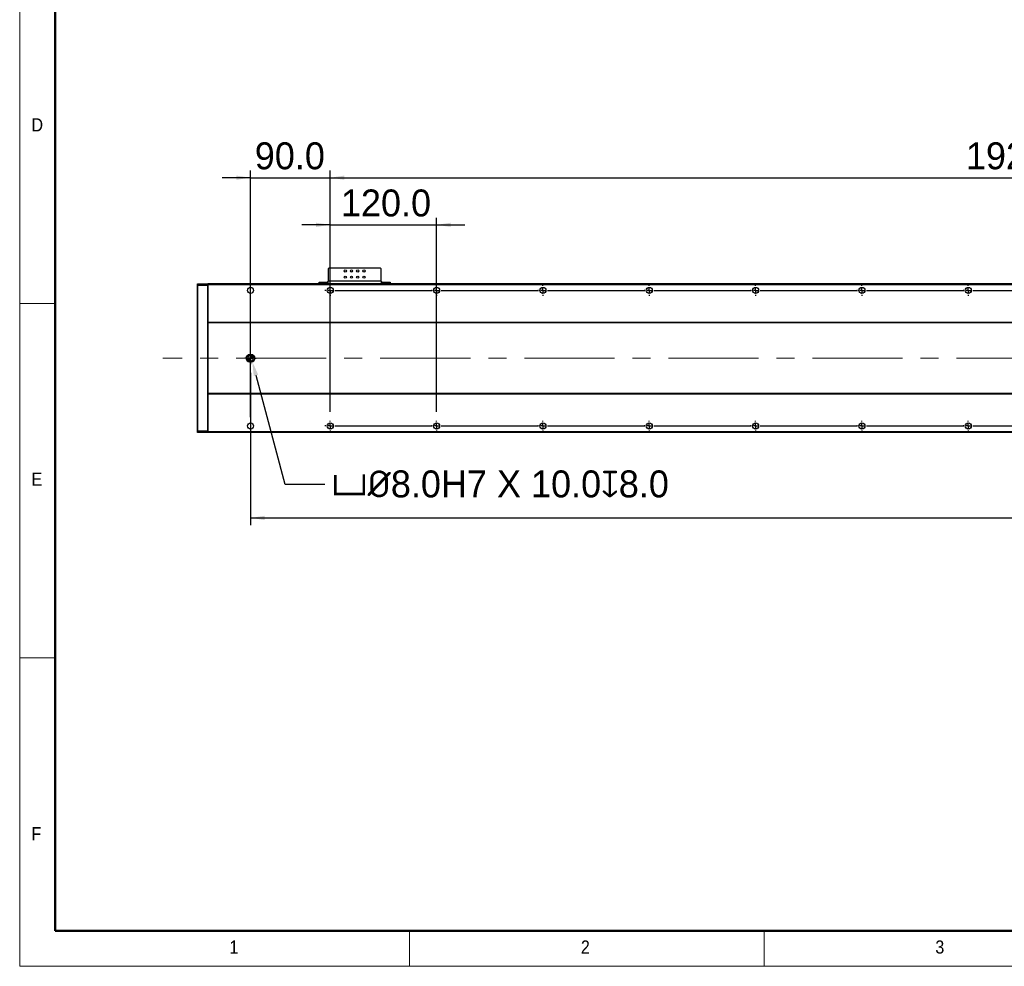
# Model space of a CAD drawing. Header units: millimetres. Extents: x 40 to 3320, y 40 to 2336.
# Tile 1 of 8: x 40 to 1151, y 40 to 1108. Entities that reach past the tile are written whole.
import ezdxf

# ---------------------------------------------------------------- set-up
doc = ezdxf.new("R2010")
doc.units = ezdxf.units.MM
doc.header["$LTSCALE"] = 8
doc.header["$PDSIZE"] = -1
doc.linetypes.add('CENTERX2', pattern=[20.32, 12.7, -2.54, 2.54, -2.54])
doc.layers.add('DIMNS', color=7, linetype='Continuous')
doc.styles.add('SLDTEXTSTYLE0', font='Gothic.ttf', dxfattribs={"width": 0.913})
doc.styles.add('SLDTEXTSTYLE7', font='txt')
doc.dimstyles.new('SLDDIMSTYLE0', dxfattribs={"dimtxt": 30.4, "dimasz": 16, "dimexe": 0, "dimexo": 0.0625, "dimgap": 7.6, "dimtad": 2, "dimdec": 1, "dimrnd": 1e-09, "dimzin": 4, "dimdsep": 46, "dimtxsty": 'SLDTEXTSTYLE7', "dimsah": 1, "dimcen": 0.09, "dimadec": 0, "dimazin": 1, "dimtfac": 1, "dimtdec": 1, "dimtmove": 0, "dimatfit": 0, "dimfxl": 0, "dimfrac": 2, "dimtolj": 1, "dimtzin": 12, "dimarcsym": 0})
doc.dimstyles.new('SLDDIMSTYLE3', dxfattribs={"dimtxt": 30.4, "dimasz": 16, "dimexe": 0, "dimexo": 0.0625, "dimgap": 7.6, "dimtad": 2, "dimdec": 1, "dimrnd": 1e-09, "dimzin": 4, "dimdsep": 46, "dimtxsty": 'SLDTEXTSTYLE7', "dimsah": 1, "dimcen": 0.09, "dimadec": 0, "dimazin": 1, "dimtfac": 1, "dimtdec": 1, "dimtofl": 0, "dimtmove": 0, "dimatfit": 3, "dimfxl": 0, "dimfrac": 2, "dimtolj": 1, "dimtzin": 12, "dimarcsym": 0})
doc.dimstyles.new('SLDDIMSTYLE7', dxfattribs={"dimtxt": 30.4, "dimasz": 16, "dimexe": 0, "dimexo": 0.0625, "dimgap": 7.6, "dimtad": 0, "dimtih": 1, "dimtoh": 1, "dimdec": 1, "dimrnd": 1e-09, "dimzin": 4, "dimdsep": 46, "dimtxsty": 'SLDTEXTSTYLE7', "dimsah": 1, "dimcen": 0, "dimadec": 0, "dimazin": 1, "dimtfac": 1, "dimtdec": 1, "dimtofl": 0, "dimtmove": 0, "dimatfit": 3, "dimfxl": 0, "dimfrac": 2, "dimtolj": 1, "dimtzin": 12, "dimarcsym": 0})

# ---------------------------------------------------------------- blocks, each defined once
blk = doc.blocks.new('_D_19')
at = {"layer": 'DIMNS'}
for p, q in [((390.5, 666), (390.5, 938.1)), ((2310.5, 666), (2310.5, 938.1)), ((390.5, 930.1), (2310.5, 930.1))]:
    blk.add_line(p, q, dxfattribs=at)
for points in [[(390.5, 930.1), (406.5, 927.7), (406.5, 932.5)], [(2310.5, 930.1), (2294.5, 932.5), (2294.5, 927.7)]]:
    blk.add_solid(points, dxfattribs=at)
at = {"layer": 'DIMNS', "char_height": 30.4, "attachment_point": 1, "style": 'SLDTEXTSTYLE7'}
for s, insert in [('1920.0', (1107.8, 970)), ('=16×120.0(PITCH)', (1226.6, 970))]:
    blk.add_mtext(s, dxfattribs=dict(at, insert=insert))
blk = doc.blocks.new('_D_21')
at = {"layer": 'DIMNS'}
for p, q in [((2400.5, 716.2), (2400.5, 538.1)), ((300.5, 709.7), (300.5, 538.1)), ((300.5, 546.1), (2400.5, 546.1))]:
    blk.add_line(p, q, dxfattribs=at)
for points in [[(300.5, 546.1), (316.5, 543.7), (316.5, 548.5)], [(2400.5, 546.1), (2384.5, 548.5), (2384.5, 543.7)]]:
    blk.add_solid(points, dxfattribs=at)
at = {"layer": 'DIMNS', "insert": (1273.1, 585.9), "char_height": 30.4, "attachment_point": 1, "style": 'SLDTEXTSTYLE7'}
blk.add_mtext('2100.0', dxfattribs=at)
blk = doc.blocks.new('_D_23')
at = {"layer": 'DIMNS'}
for p, q in [((300.5, 660), (300.5, 938.1)), ((390.5, 666), (390.5, 938.1)), ((300.5, 930.1), (268.5, 930.1)), ((300.5, 930.1), (390.5, 930.1)), ((390.5, 930.1), (422.5, 930.1))]:
    blk.add_line(p, q, dxfattribs=at)
for points in [[(300.5, 930.1), (284.5, 932.5), (284.5, 927.7)], [(390.5, 930.1), (406.5, 927.7), (406.5, 932.5)]]:
    blk.add_solid(points, dxfattribs=at)
at = {"layer": 'DIMNS', "insert": (305.3, 970), "char_height": 30.4, "attachment_point": 1, "style": 'SLDTEXTSTYLE7'}
blk.add_mtext('90.0', dxfattribs=at)
blk = doc.blocks.new('_D_26')
at = {"layer": 'DIMNS'}
for p, q in [((390.5, 666), (390.5, 884.9)), ((510.5, 666), (510.5, 884.9)), ((390.5, 876.9), (358.5, 876.9)), ((390.5, 876.9), (510.5, 876.9)), ((510.5, 876.9), (542.5, 876.9))]:
    blk.add_line(p, q, dxfattribs=at)
for points in [[(390.5, 876.9), (374.5, 879.3), (374.5, 874.5)], [(510.5, 876.9), (526.5, 874.5), (526.5, 879.3)]]:
    blk.add_solid(points, dxfattribs=at)
at = {"layer": 'DIMNS', "insert": (402.5, 916.8), "char_height": 30.4, "attachment_point": 1, "style": 'SLDTEXTSTYLE7'}
blk.add_mtext('120.0', dxfattribs=at)
blk = doc.blocks.new('_D_27')
at = {"layer": 'Defpoints', "color": 0}
for p in [(301.5, 726.4), (302.5, 722.5)]:
    blk.add_point(p, dxfattribs=at)
at = {"layer": 'DIMNS', "color": 0, "lineweight": -2}
for p, q in [((339.7, 583.9), (306.7, 707)), ((384.4, 583.9), (339.7, 583.9))]:
    blk.add_line(p, q, dxfattribs=at)
at = {"layer": 'DIMNS', "color": 0}
blk.add_solid([(309.2, 707.7), (304.1, 706.3), (302.5, 722.5)], dxfattribs=at)
at = {"layer": 'DIMNS', "color": 0, "insert": (392, 599.7), "char_height": 30.4, "attachment_point": 1, "style": 'SLDTEXTSTYLE7'}
blk.add_mtext('\\A1;{\\fGDT|b0|i0|c134|p2;v\\fISOCPEUR|b0|i0|c134|p34;%%C}8.0H7 X 10.0{\\fGDT|b0|i0|c134|p2;x}8.0', dxfattribs=at)
blk = doc.blocks.new('SW_CENTERMARKSYMBOL_0')
at = {"layer": 'DIMNS', "color": 0}
for p, q in [((-5.08, 0), (-6.54, 0)), ((0, 0), (-2.54, 0)), ((0, 5.08), (0, 6.54)), ((0, 0), (0, 2.54)), ((0, 0), (0, -2.54)), ((0, 0), (2.54, 0)), ((5.08, 0), (6.54, 0)), ((0, -5.08), (0, -6.54))]:
    blk.add_line(p, q, dxfattribs=at)
blk = doc.blocks.new('SW_CENTERMARKSYMBOL_1')
at = {"layer": 'DIMNS', "color": 0}
for p, q in [((-5.08, 0), (-5.94, 0)), ((0, 0), (-2.54, 0)), ((0, 5.08), (0, 5.94)), ((0, 0), (0, 2.54)), ((0, 0), (0, -2.54)), ((0, 0), (2.54, 0)), ((5.08, 0), (114.92, 0)), ((114.92, 0), (114.06, 0)), ((120, 0), (117.46, 0)), ((120, 0), (117.46, 0)), ((120, 5.08), (120, 5.94)), ((120, 0), (120, 2.54)), ((120, 0), (120, 2.54)), ((120, 0), (120, -2.54)), ((120, 0), (122.54, 0)), ((120, 0), (120, -2.54)), ((120, 0), (122.54, 0)), ((125.08, 0), (125.94, 0)), ((125.08, 0), (234.92, 0)), ((234.92, 0), (234.06, 0)), ((240, 0), (237.46, 0)), ((240, 0), (237.46, 0)), ((240, 0), (237.46, 0)), ((240, 5.08), (240, 5.94)), ((240, 0), (240, 2.54)), ((240, 0), (240, 2.54)), ((240, 0), (240, 2.54)), ((240, 0), (240, -2.54)), ((240, 0), (242.54, 0)), ((240, 0), (240, -2.54)), ((240, 0), (242.54, 0)), ((240, 0), (240, -2.54)), ((240, 0), (242.54, 0)), ((245.08, 0), (245.94, 0)), ((245.08, 0), (354.92, 0)), ((354.92, 0), (354.06, 0)), ((360, 0), (357.46, 0)), ((360, 0), (357.46, 0)), ((360, 0), (357.46, 0)), ((360, 0), (357.46, 0)), ((360, 5.08), (360, 5.94)), ((360, 0), (360, 2.54)), ((360, 0), (360, 2.54)), ((360, 0), (360, 2.54)), ((360, 0), (360, 2.54)), ((360, 0), (360, -2.54)), ((360, 0), (362.54, 0)), ((360, 0), (360, -2.54)), ((360, 0), (362.54, 0)), ((360, 0), (360, -2.54)), ((360, 0), (362.54, 0)), ((360, 0), (360, -2.54)), ((360, 0), (362.54, 0)), ((365.08, 0), (365.94, 0)), ((365.08, 0), (474.92, 0)), ((474.92, 0), (474.06, 0)), ((480, 0), (477.46, 0)), ((480, 0), (477.46, 0)), ((480, 0), (477.46, 0)), ((480, 0), (477.46, 0)), ((480, 0), (477.46, 0)), ((480, 5.08), (480, 5.94)), ((480, 0), (480, 2.54)), ((480, 0), (480, 2.54)), ((480, 0), (480, 2.54)), ((480, 0), (480, 2.54)), ((480, 0), (480, 2.54)), ((480, 0), (480, -2.54)), ((480, 0), (482.54, 0)), ((480, 0), (480, -2.54)), ((480, 0), (482.54, 0)), ((480, 0), (480, -2.54)), ((480, 0), (482.54, 0)), ((480, 0), (480, -2.54)), ((480, 0), (482.54, 0)), ((480, 0), (480, -2.54)), ((480, 0), (482.54, 0)), ((485.08, 0), (485.94, 0)), ((485.08, 0), (594.92, 0)), ((594.92, 0), (594.06, 0)), ((600, 0), (597.46, 0)), ((600, 0), (597.46, 0)), ((600, 0), (597.46, 0)), ((600, 0), (597.46, 0)), ((600, 0), (597.46, 0)), ((600, 0), (597.46, 0)), ((600, 5.08), (600, 5.94)), ((600, 0), (600, 2.54)), ((600, 0), (600, 2.54)), ((600, 0), (600, 2.54)), ((600, 0), (600, 2.54)), ((600, 0), (600, 2.54)), ((600, 0), (600, 2.54)), ((600, 0), (600, -2.54)), ((600, 0), (602.54, 0)), ((600, 0), (600, -2.54)), ((600, 0), (602.54, 0)), ((600, 0), (600, -2.54)), ((600, 0), (602.54, 0)), ((600, 0), (600, -2.54)), ((600, 0), (602.54, 0)), ((600, 0), (600, -2.54)), ((600, 0), (602.54, 0)), ((600, 0), (600, -2.54)), ((600, 0), (602.54, 0)), ((605.08, 0), (605.94, 0)), ((605.08, 0), (714.92, 0)), ((714.92, 0), (714.06, 0)), ((720, 0), (717.46, 0)), ((720, 0), (717.46, 0)), ((720, 0), (717.46, 0)), ((720, 0), (717.46, 0)), ((720, 0), (717.46, 0)), ((720, 0), (717.46, 0)), ((720, 0), (717.46, 0)), ((720, 5.08), (720, 5.94)), ((720, 0), (720, 2.54)), ((720, 0), (720, 2.54)), ((720, 0), (720, 2.54)), ((720, 0), (720, 2.54)), ((720, 0), (720, 2.54)), ((720, 0), (720, 2.54)), ((720, 0), (720, 2.54)), ((720, 0), (720, -2.54)), ((720, 0), (722.54, 0)), ((720, 0), (720, -2.54)), ((720, 0), (722.54, 0)), ((720, 0), (720, -2.54)), ((720, 0), (722.54, 0)), ((720, 0), (720, -2.54)), ((720, 0), (722.54, 0)), ((720, 0), (720, -2.54)), ((720, 0), (722.54, 0)), ((720, 0), (720, -2.54)), ((720, 0), (722.54, 0)), ((720, 0), (720, -2.54)), ((720, 0), (722.54, 0)), ((725.08, 0), (725.94, 0)), ((725.08, 0), (834.92, 0)), ((0, -5.08), (0, -5.94)), ((120, -5.08), (120, -5.94)), ((240, -5.08), (240, -5.94)), ((360, -5.08), (360, -5.94)), ((480, -5.08), (480, -5.94)), ((600, -5.08), (600, -5.94)), ((720, -5.08), (720, -5.94))]:
    blk.add_line(p, q, dxfattribs=at)
blk = doc.blocks.new('SW_CENTERMARKSYMBOL_2')
at = {"layer": 'DIMNS', "color": 0}
for p, q in [((-5.08, 0), (-5.94, 0)), ((0, 0), (-2.54, 0)), ((0, 5.08), (0, 5.94)), ((0, 0), (0, 2.54)), ((0, 0), (0, -2.54)), ((0, 0), (2.54, 0)), ((5.08, 0), (114.92, 0)), ((114.92, 0), (114.06, 0)), ((120, 0), (117.46, 0)), ((120, 0), (117.46, 0)), ((120, 5.08), (120, 5.94)), ((120, 0), (120, 2.54)), ((120, 0), (120, 2.54)), ((120, 0), (120, -2.54)), ((120, 0), (122.54, 0)), ((120, 0), (120, -2.54)), ((120, 0), (122.54, 0)), ((125.08, 0), (125.94, 0)), ((125.08, 0), (234.92, 0)), ((234.92, 0), (234.06, 0)), ((240, 0), (237.46, 0)), ((240, 0), (237.46, 0)), ((240, 0), (237.46, 0)), ((240, 5.08), (240, 5.94)), ((240, 0), (240, 2.54)), ((240, 0), (240, 2.54)), ((240, 0), (240, 2.54)), ((240, 0), (240, -2.54)), ((240, 0), (242.54, 0)), ((240, 0), (240, -2.54)), ((240, 0), (242.54, 0)), ((240, 0), (240, -2.54)), ((240, 0), (242.54, 0)), ((245.08, 0), (245.94, 0)), ((245.08, 0), (354.92, 0)), ((354.92, 0), (354.06, 0)), ((360, 0), (357.46, 0)), ((360, 0), (357.46, 0)), ((360, 0), (357.46, 0)), ((360, 0), (357.46, 0)), ((360, 5.08), (360, 5.94)), ((360, 0), (360, 2.54)), ((360, 0), (360, 2.54)), ((360, 0), (360, 2.54)), ((360, 0), (360, 2.54)), ((360, 0), (360, -2.54)), ((360, 0), (362.54, 0)), ((360, 0), (360, -2.54)), ((360, 0), (362.54, 0)), ((360, 0), (360, -2.54)), ((360, 0), (362.54, 0)), ((360, 0), (360, -2.54)), ((360, 0), (362.54, 0)), ((365.08, 0), (365.94, 0)), ((365.08, 0), (474.92, 0)), ((474.92, 0), (474.06, 0)), ((480, 0), (477.46, 0)), ((480, 0), (477.46, 0)), ((480, 0), (477.46, 0)), ((480, 0), (477.46, 0)), ((480, 0), (477.46, 0)), ((480, 5.08), (480, 5.94)), ((480, 0), (480, 2.54)), ((480, 0), (480, 2.54)), ((480, 0), (480, 2.54)), ((480, 0), (480, 2.54)), ((480, 0), (480, 2.54)), ((480, 0), (480, -2.54)), ((480, 0), (482.54, 0)), ((480, 0), (480, -2.54)), ((480, 0), (482.54, 0)), ((480, 0), (480, -2.54)), ((480, 0), (482.54, 0)), ((480, 0), (480, -2.54)), ((480, 0), (482.54, 0)), ((480, 0), (480, -2.54)), ((480, 0), (482.54, 0)), ((485.08, 0), (485.94, 0)), ((485.08, 0), (594.92, 0)), ((594.92, 0), (594.06, 0)), ((600, 0), (597.46, 0)), ((600, 0), (597.46, 0)), ((600, 0), (597.46, 0)), ((600, 0), (597.46, 0)), ((600, 0), (597.46, 0)), ((600, 0), (597.46, 0)), ((600, 5.08), (600, 5.94)), ((600, 0), (600, 2.54)), ((600, 0), (600, 2.54)), ((600, 0), (600, 2.54)), ((600, 0), (600, 2.54)), ((600, 0), (600, 2.54)), ((600, 0), (600, 2.54)), ((600, 0), (600, -2.54)), ((600, 0), (602.54, 0)), ((600, 0), (600, -2.54)), ((600, 0), (602.54, 0)), ((600, 0), (600, -2.54)), ((600, 0), (602.54, 0)), ((600, 0), (600, -2.54)), ((600, 0), (602.54, 0)), ((600, 0), (600, -2.54)), ((600, 0), (602.54, 0)), ((600, 0), (600, -2.54)), ((600, 0), (602.54, 0)), ((605.08, 0), (605.94, 0)), ((605.08, 0), (714.92, 0)), ((714.92, 0), (714.06, 0)), ((720, 0), (717.46, 0)), ((720, 0), (717.46, 0)), ((720, 0), (717.46, 0)), ((720, 0), (717.46, 0)), ((720, 0), (717.46, 0)), ((720, 0), (717.46, 0)), ((720, 0), (717.46, 0)), ((720, 5.08), (720, 5.94)), ((720, 0), (720, 2.54)), ((720, 0), (720, 2.54)), ((720, 0), (720, 2.54)), ((720, 0), (720, 2.54)), ((720, 0), (720, 2.54)), ((720, 0), (720, 2.54)), ((720, 0), (720, 2.54)), ((720, 0), (720, -2.54)), ((720, 0), (722.54, 0)), ((720, 0), (720, -2.54)), ((720, 0), (722.54, 0)), ((720, 0), (720, -2.54)), ((720, 0), (722.54, 0)), ((720, 0), (720, -2.54)), ((720, 0), (722.54, 0)), ((720, 0), (720, -2.54)), ((720, 0), (722.54, 0)), ((720, 0), (720, -2.54)), ((720, 0), (722.54, 0)), ((720, 0), (720, -2.54)), ((720, 0), (722.54, 0)), ((725.08, 0), (725.94, 0)), ((725.08, 0), (834.92, 0)), ((0, -5.08), (0, -5.94)), ((120, -5.08), (120, -5.94)), ((240, -5.08), (240, -5.94)), ((360, -5.08), (360, -5.94)), ((480, -5.08), (480, -5.94)), ((600, -5.08), (600, -5.94)), ((720, -5.08), (720, -5.94))]:
    blk.add_line(p, q, dxfattribs=at)
blk = doc.blocks.new('SW_DOWELSYMBOL_2')
at = {"linetype": 'Continuous', "lineweight": 18}
h = blk.add_hatch(color=0, dxfattribs=at)
edge = h.paths.add_edge_path(flags=0)
edge.add_arc((0, 0), 4, 180, 270)
edge.add_line((0, -4), (0, 0))
edge.add_line((0, 0), (-4, 0))
h = blk.add_hatch(color=0, dxfattribs=at)
edge = h.paths.add_edge_path(flags=0)
edge.add_arc((0, 0), 4, 0, 90)
edge.add_line((0, 4), (0, 0))
edge.add_line((0, 0), (4, 0))
at = {"layer": 'DIMNS', "color": 0}
blk.add_circle((0, 0), 4, dxfattribs=at)
blk = doc.blocks.new('SW_DOWELSYMBOL_3')
at = {"linetype": 'Continuous', "lineweight": 18}
h = blk.add_hatch(color=0, dxfattribs=at)
edge = h.paths.add_edge_path(flags=0)
edge.add_arc((0, 0), 4, 180, 270)
edge.add_line((0, -4), (0, 0))
edge.add_line((0, 0), (-4, 0))
h = blk.add_hatch(color=0, dxfattribs=at)
edge = h.paths.add_edge_path(flags=0)
edge.add_arc((0, 0), 4, 0, 90)
edge.add_line((0, 4), (0, 0))
edge.add_line((0, 0), (4, 0))
at = {"layer": 'DIMNS', "color": 0}
blk.add_circle((0, 0), 4, dxfattribs=at)

msp = doc.modelspace()

# ---------------------------------------------------------------- linework, layer by layer
at = {"color": 7, "linetype": 'Continuous', "lineweight": 18}
for p, q in [((40, 2336), (40, 40)), ((80, 2296), (80, 80)), ((40, 788), (80, 788)), ((80, 388), (40, 388)), ((80, 80), (3280, 80)), ((480, 40), (480, 80)), ((880, 80), (880, 40)), ((984, 80), (3280, 80)), ((40, 40), (3320, 40))]:
    msp.add_line(p, q, dxfattribs=at)
at = {"color": 7, "linetype": 'Continuous', "lineweight": 50}
for p, q in [((80, 2296), (80, 80)), ((80, 80), (3280, 80))]:
    msp.add_line(p, q, dxfattribs=at)
at = {"color": 7, "linetype": 'Continuous', "lineweight": 25}
for p, q in [((388.9812098, 828.1520988), (387.9812226, 827.1520968)), ((387.9812226, 827.1520968), (387.9812226, 813.3520941)), ((446.9811783, 828.1520988), (388.9812098, 828.1520988)), ((447.981225, 827.1520968), (446.9811783, 828.1520988)), ((447.981225, 813.3520941), (447.981225, 827.1520968)), ((377.9811726, 810.3520955), (377.9811726, 812.3520996)), ((377.9811726, 812.3520996), (378.9812193, 812.3520996)), ((378.9812193, 812.3520996), (378.9812193, 810.3520955)), ((378.9812193, 812.3520996), (386.9811759, 812.3520996)), ((386.9811759, 812.3520996), (386.9811759, 810.3520955)), ((387.9812226, 812.3520996), (386.9811759, 812.3520996)), ((447.981225, 813.3520941), (387.9812226, 813.3520941)), ((387.9812226, 810.3520955), (387.9812226, 813.3520941)), ((447.981225, 813.3520941), (447.981225, 810.3520955)), ((448.9812121, 812.3520996), (447.981225, 812.3520996)), ((448.9812121, 812.3520996), (448.9812121, 810.3520955)), ((448.9812121, 812.3520996), (456.9812284, 812.3520996)), ((456.9812284, 810.3520955), (456.9812284, 812.3520996)), ((456.9812284, 812.3520996), (457.9812155, 812.3520996)), ((457.9812155, 812.3520996), (457.9812155, 810.3520955)), ((240.4811845, 810.0520979), (240.7812343, 810.3520955)), ((240.4811845, 808.2278307), (240.4811845, 810.0520979)), ((240.4811845, 808.2278307), (240.7812343, 808.3520989)), ((240.4811845, 644.4763626), (240.4811845, 808.2278307)), ((240.7812343, 810.3520955), (240.7812343, 808.3520989)), ((240.7812343, 810.3520955), (252.1812186, 810.3520955)), ((240.7812343, 808.3520989), (240.7812343, 644.3520944)), ((252.1812186, 808.3520989), (240.7812343, 808.3520989)), ((252.1812186, 808.3520989), (252.1812186, 810.3520955)), ((252.4811492, 810.0520979), (252.1812186, 810.3520955)), ((252.1812186, 644.3520944), (252.1812186, 808.3520989)), ((252.4811492, 808.2278307), (252.1812186, 808.3520989)), ((2448.4812484, 810.3520955), (252.4811492, 810.3520955)), ((252.4811492, 810.3520955), (252.4811492, 809.3520935)), ((2448.4812484, 809.3520935), (252.4811492, 809.3520935)), ((252.4811492, 809.3520935), (252.4811492, 766.8520968)), ((2448.4812484, 766.8520968), (252.4811492, 766.8520968)), ((252.4811492, 766.8520968), (252.4811492, 766.3520957)), ((2448.4812484, 766.3520957), (252.4811492, 766.3520957)), ((252.4811492, 766.3520957), (252.4811492, 686.3520975)), ((301.481174, 730.3520968), (299.4811998, 730.3520968)), ((299.4811998, 722.3520965), (301.481174, 722.3520965)), ((2448.4812484, 686.3520975), (252.4811492, 686.3520975)), ((252.4811492, 686.3520975), (252.4811492, 685.8520965)), ((2448.4812484, 685.8520965), (252.4811492, 685.8520965)), ((252.4811492, 685.8520965), (252.4811492, 643.3520998)), ((240.4811845, 642.6520954), (240.4811845, 644.4763626)), ((240.4811845, 644.4763626), (240.7812343, 644.3520944)), ((252.4811492, 644.4763626), (252.1812186, 644.3520944)), ((240.4811845, 642.6520954), (240.7812343, 642.3520978)), ((240.7812343, 644.3520944), (240.7812343, 642.3520978)), ((240.7812343, 644.3520944), (252.1812186, 644.3520944)), ((252.1812186, 642.3520978), (240.7812343, 642.3520978)), ((252.1812186, 642.3520978), (252.1812186, 644.3520944)), ((252.4811492, 642.6520954), (252.1812186, 642.3520978)), ((2448.4812484, 643.3520998), (252.4811492, 643.3520998)), ((252.4811492, 643.3520998), (252.4811492, 642.3520978)), ((2448.4812484, 642.3520978), (252.4811492, 642.3520978))]:
    msp.add_line(p, q, dxfattribs=at)
for centre, radius in [((407.4811988, 824.8520966), 1.25), ((414.4811988, 824.8520966), 1.25), ((421.4811988, 824.8520966), 1.25), ((428.4811988, 824.8520966), 1.25), ((407.4811988, 817.8520966), 1.25), ((414.4811988, 817.8520966), 1.25), ((421.4811988, 817.8520966), 1.25), ((428.4811988, 817.8520966), 1.25), ((300.4811988, 802.8520966), 3.4), ((390.4811988, 802.8520966), 3.4), ((510.4811988, 802.8520966), 3.4), ((630.4811988, 802.8520966), 3.4), ((750.4811988, 802.8520966), 3.4), ((870.4811988, 802.8520966), 3.4), ((990.4811988, 802.8520966), 3.4), ((1110.4811988, 802.8520966), 3.4), ((300.4811988, 649.8520966), 3.4), ((390.4811988, 649.8520966), 3.4), ((510.4811988, 649.8520966), 3.4), ((630.4811988, 649.8520966), 3.4), ((750.4811988, 649.8520966), 3.4), ((870.4811988, 649.8520966), 3.4), ((990.4811988, 649.8520966), 3.4), ((1110.4811988, 649.8520966), 3.4)]:
    msp.add_circle(centre, radius, dxfattribs=at)
for centre, start, end in [((299.4811988, 726.3520966), 90, 270), ((301.4811988, 726.3520966), 270, 90)]:
    msp.add_arc(centre, 4, start, end, dxfattribs=at)
at = {"layer": 'DIMNS', "linetype": 'CENTERX2', "lineweight": 18}
msp.add_line((2499.2811988, 726.3520966), (201.6811988, 726.3520966), dxfattribs=at)

# ---------------------------------------------------------------- block references
at = {"layer": 'DIMNS'}
for name, p in [('SW_CENTERMARKSYMBOL_1', (390.4811988, 802.8520966)), ('SW_CENTERMARKSYMBOL_0', (300.4811988, 726.3520966)), ('SW_DOWELSYMBOL_2', (299.4811988, 726.3520966)), ('SW_DOWELSYMBOL_3', (301.4811988, 726.3520966)), ('SW_CENTERMARKSYMBOL_2', (390.4811988, 649.8520966))]:
    msp.add_blockref(name, p, dxfattribs=at)

# ---------------------------------------------------------------- texts
at = {"color": 7, "linetype": 'Continuous', "lineweight": 0, "char_height": 14.8166667, "attachment_point": 1, "style": 'SLDTEXTSTYLE0'}
for s, insert in [('D', (53.3333333, 997.1704528)), ('E', (53.3333333, 597.1704528)), ('F', (53.3333333, 197.1704528)), ('1', (276.6666667, 69.1704848)), ('2', (673.3333333, 69.1704848)), ('3', (1073.3333333, 69.1704848))]:
    msp.add_mtext(s, dxfattribs=dict(at, insert=insert))

# ---------------------------------------------------------------- dimensions: what is measured, and where the dimension line sits
at = {"layer": 'DIMNS'}
for base, p1, p2, picture, middle in [((390.4811988, 930.1263867), (300.4811988, 649.8520966), (390.4811988, 655.7920966), '_D_23', (342.7726298, 930.1263867)), ((510.4811988, 876.8679567), (390.4811988, 655.7920966), (510.4811988, 655.7920966), '_D_26', (450.9736828, 876.8679567))]:
    dim = msp.add_linear_dim(base=base, p1=p1, p2=p2, dimstyle='SLDDIMSTYLE0', dxfattribs=at)
    dim.commit()
    dim.dimension.update_dxf_attribs({"geometry": picture, "text_midpoint": middle, "dimtype": 160})
dim = msp.add_linear_dim(base=(2310.4811988, 930.1263867), p1=(390.4811988, 655.7920966), p2=(2310.4811988, 655.7920966), text='<>=16×120.0(PITCH)', dimstyle='SLDDIMSTYLE3', dxfattribs=at)
dim.commit()
dim.dimension.update_dxf_attribs({"geometry": '_D_19', "text_midpoint": (1332.541413, 930.1263867), "dimtype": 160})
dim = msp.add_linear_dim(base=(2400.4811988, 546.0519936), p1=(300.4811988, 719.8120966), p2=(2400.4811988, 726.3520966), angle=0, dimstyle='SLDDIMSTYLE3', dxfattribs=at)
dim.commit()
dim.dimension.update_dxf_attribs({"geometry": '_D_21', "text_midpoint": (1332.541413, 546.0519936), "dimtype": 160})
dim = msp.add_radius_dim(center=(301.4811988, 726.3520966), mpoint=(302.516475, 722.4883933), text='{\\fGDT|b0|i0|c134|p2;v\\fISOCPEUR|b0|i0|c134|p34;%%C}8.0H7 X 10.0{\\fGDT|b0|i0|c134|p2;x}8.0', dimstyle='SLDDIMSTYLE7', override={"dimpost": '<>'}, dxfattribs=at)
dim.commit()
dim.dimension.update_dxf_attribs({"geometry": '_D_27', "text_midpoint": (604.755678, 583.9034706), "dimtype": 164})

doc.saveas('drawing.dxf')
